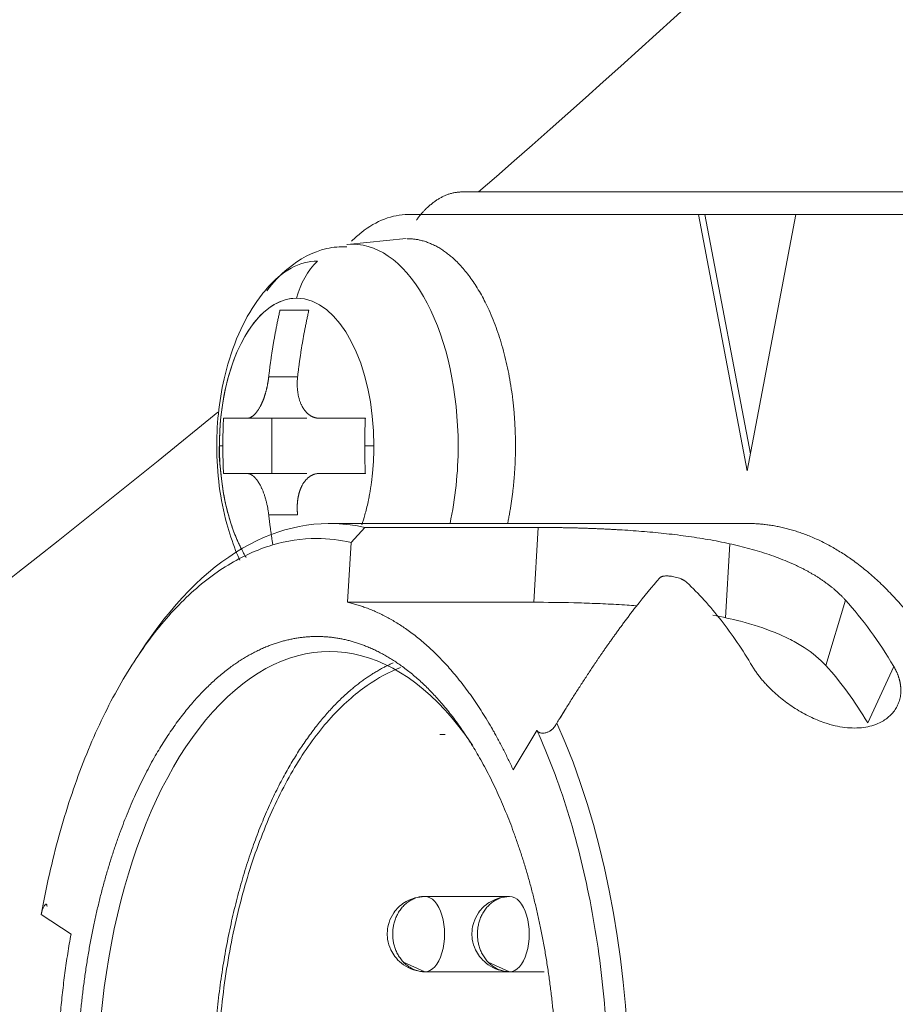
# Model space of a CAD drawing. Header units: millimetres. Extents: x 51337 to 61814, y -21781 to -12277.
# Tile 189 of 256: x 59352 to 59363, y -20842 to -20829. Entities that reach past the tile are written whole.
import ezdxf

# ---------------------------------------------------------------- set-up
doc = ezdxf.new("R2010")
doc.units = ezdxf.units.MM
doc.header["$LTSCALE"] = 0.3175
doc.layers.add('1轮廓实线层', color=7, linetype='Continuous', lineweight=18)

msp = doc.modelspace()

# ---------------------------------------------------------------- linework, layer by layer
at = {"layer": '1轮廓实线层'}
for p, q in [((59367.90562, -20831.67664), (59357.44617, -20831.67664)), ((59356.72934, -20831.97664), (59360.57972, -20831.97664)), ((59360.66496, -20831.97664), (59360.57972, -20831.97664)), ((59361.2269, -20835.37664), (59360.57972, -20831.97664)), ((59360.66496, -20831.97664), (59361.87407, -20831.97664)), ((59360.66496, -20831.97664), (59361.26951, -20835.15272)), ((59361.87408, -20831.97664), (59361.2269, -20835.37664)), ((59361.87408, -20831.97664), (59365.72446, -20831.97664)), ((59355.9915, -20832.37077), (59355.91364, -20832.37491)), ((59356.69922, -20832.29416), (59355.91638, -20832.37462)), ((59355.26036, -20834.12998), (59354.87684, -20834.12998)), ((59354.5892, -20834.67998), (59355.38191, -20834.67998)), ((59354.91995, -20834.67998), (59354.91995, -20835.41331)), ((59355.38191, -20835.41331), (59354.5892, -20835.41331)), ((59354.59087, -20835.41331), (59355.38191, -20835.41331)), ((59354.87684, -20835.96331), (59355.26036, -20835.96331)), ((59361.2269, -20836.07664), (59355.68663, -20836.07664)), ((59355.97106, -20836.32794), (59356.15382, -20836.12933)), ((59356.15382, -20836.12933), (59358.45517, -20836.12933)), ((59358.45517, -20836.12933), (59358.39369, -20837.1224)), ((59355.92188, -20837.1224), (59355.97106, -20836.32794)), ((59360.99876, -20836.34669), (59360.93804, -20837.32753)), ((59358.39369, -20837.1224), (59355.92188, -20837.1224)), ((59362.27083, -20837.96087), (59362.53232, -20837.09485)), ((59353.24796, -20837.67535), (59353.13085, -20837.84935)), ((59363.17259, -20837.97432), (59362.82685, -20838.72462)), ((59357.22086, -20838.87664), (59357.14688, -20838.87664)), ((59358.12157, -20839.34764), (59358.43738, -20838.82291)), ((59356.94882, -20841.02664), (59356.91391, -20841.03112)), ((59358.07325, -20841.02664), (59356.94882, -20841.02664)), ((59358.07321, -20841.02664), (59358.0383, -20841.03112)), ((59351.85726, -20841.26606), (59352.25281, -20841.52666)), ((59356.94882, -20842.02665), (59356.66582, -20841.90053)), ((59358.07321, -20842.02665), (59357.79021, -20841.90053)), ((59356.91373, -20842.02212), (59356.94882, -20842.02664)), ((59356.94882, -20842.02664), (59358.07325, -20842.02664)), ((59358.03812, -20842.02212), (59358.07321, -20842.02664)), ((59358.07321, -20842.02664), (59358.53467, -20842.02664))]:
    msp.add_line(p, q, dxfattribs=at)
for radius, start, end in [(131, 296.7158597, 318.4954398), (155.98888, 311.0146753, 325.8281561), (132.50111, 297.0706509, 318.1975209), (155.98888, 293.3624735, 309.3513141)]:
    msp.add_arc((59255.29339, -20713.97664), radius, start, end, dxfattribs=at)
for centre, major_axis, ratio, start_param, end_param in [((59355.9915, -20835.04664), (0, 2.67588), 0.52297214, 4.71238815, 6.28318531), ((59355.5251, -20835.04664), (0, -2.45273), 0.52297214, 3.14159265, 3.69814312), ((59356.06579, -20833.36696), (0, -1), 0.85234978, 3.82875472, 4.42865032), ((59355.24752, -20835.04664), (0, 1.95963), 0.52297214, 0, 2.34412094), ((59355.24752, -20835.04664), (0, -1.95963), 0.52297214, 3.14159265, 4.71238898), ((59355.24752, -20835.04664), (0, -1.95963), 0.52297214, 1.57079633, 3.14159265), ((59355.9915, -20835.04664), (0, 2.67588), 0.52297214, 4.31723711, 4.71239189), ((59355.68663, -20843.67664), (0, 7.6), 0.52297214, 6.16536795, 6.94373133), ((59355.68663, -20843.67664), (0, -5.9), 0.52297214, 2.48097534, 4.71238962), ((59355.68663, -20843.67664), (0, 7.6), 0.52297214, 4.07097285, 5.42200603), ((59356.94882, -20841.52664), (0, 0.5), 0.52297214, 3.14159265, 6.28318531), ((59358.07321, -20841.52664), (0, 0.5), 0.52297214, 3.14159265, 6.28318531)]:
    msp.add_ellipse(centre, major_axis=major_axis, ratio=ratio, start_param=start_param, end_param=end_param, dxfattribs=at)
for points, degree, knots in [([(59357.44617, -20831.67664), (59357.23827, -20831.67664), (59356.9335, -20831.91785), (59356.83639, -20832.05128)], 2, [0, 0, 0, 0.63069345, 1, 1, 1]), ([(59355.97767, -20832.33), (59356.02048, -20832.28716), (59356.06429, -20832.24797), (59356.20696, -20832.13497), (59356.30899, -20832.07579), (59356.51713, -20831.99662), (59356.62323, -20831.97664), (59356.72934, -20831.97664)], 3, [0, 0, 0, 0, 0.18545915, 0.18545915, 0.59272958, 0.59272958, 1, 1, 1, 1]), ([(59355.91549, -20832.40523), (59355.82287, -20832.40235), (59355.54131, -20832.42278), (59355.15698, -20832.64209), (59354.93344, -20832.87593), (59354.85116, -20832.99092)], 3, [0, 0, 0, 0, 0.21239068, 0.67256363, 1, 1, 1, 1]), ([(59354.87929, -20832.92746), (59354.82525, -20832.98826), (59354.67123, -20833.18127), (59354.45993, -20833.56264), (59354.24781, -20834.20308), (59354.18787, -20834.7143), (59354.18736, -20835.04664)], 3, [0, 0, 0, 0, 0.11511343, 0.34918571, 0.60114355, 1, 1, 1, 1]), ([(59354.87684, -20834.12998), (59354.8764, -20834.13376), (59354.87553, -20834.14131), (59354.87411, -20834.15261), (59354.87261, -20834.16388), (59354.87102, -20834.17511), (59354.86934, -20834.18629), (59354.86758, -20834.19742), (59354.86573, -20834.2085), (59354.8638, -20834.21951), (59354.86178, -20834.23046), (59354.85969, -20834.24134), (59354.85752, -20834.25215), (59354.85527, -20834.26288), (59354.85294, -20834.27353), (59354.85054, -20834.2841), (59354.84806, -20834.29457), (59354.84552, -20834.30496), (59354.8429, -20834.31525), (59354.84021, -20834.32544), (59354.83746, -20834.33553), (59354.83464, -20834.34551), (59354.83175, -20834.35538), (59354.82881, -20834.36514), (59354.8258, -20834.37479), (59354.82273, -20834.38432), (59354.81961, -20834.39373), (59354.81643, -20834.40301), (59354.8132, -20834.41217), (59354.80991, -20834.4212), (59354.80658, -20834.43009), (59354.80319, -20834.43886), (59354.79976, -20834.44748), (59354.79629, -20834.45597), (59354.79277, -20834.46432), (59354.78921, -20834.47253), (59354.78561, -20834.48059), (59354.78197, -20834.4885), (59354.7783, -20834.49627), (59354.7746, -20834.50389), (59354.77086, -20834.51135), (59354.7657, -20834.52138), (59354.75902, -20834.53378), (59354.75073, -20834.54823), (59354.74224, -20834.56211), (59354.73356, -20834.57538), (59354.72469, -20834.58801), (59354.71566, -20834.59996), (59354.70646, -20834.6112), (59354.69711, -20834.62171), (59354.68764, -20834.63144), (59354.67804, -20834.64037), (59354.66834, -20834.64847), (59354.65855, -20834.65571), (59354.64869, -20834.66206), (59354.63878, -20834.6675), (59354.62884, -20834.672), (59354.61888, -20834.67554), (59354.60894, -20834.67807), (59354.59902, -20834.67968), (59354.59248, -20834.67988), (59354.5892, -20834.67998)], 3, [0, 0, 0, 0, 0.01319845, 0.02635903, 0.03948186, 0.05256706, 0.06561474, 0.07862502, 0.09159802, 0.10453386, 0.11743266, 0.13029453, 0.14311961, 0.15590802, 0.16865988, 0.18137531, 0.19405445, 0.20669742, 0.21930435, 0.23187537, 0.24441061, 0.25691021, 0.2693743, 0.28180301, 0.29419648, 0.30655485, 0.31887825, 0.33116683, 0.34342072, 0.35564007, 0.36782502, 0.37997571, 0.39209229, 0.4041749, 0.4162237, 0.42823883, 0.44022045, 0.4521687, 0.46408374, 0.47596572, 0.4878148, 0.49963113, 0.5245777, 0.54967089, 0.57491215, 0.6003029, 0.62584455, 0.65153847, 0.67738602, 0.70338852, 0.72954728, 0.75586359, 0.78233869, 0.80897382, 0.8357702, 0.86272903, 0.88985146, 0.91713866, 0.94459174, 0.97221183, 1, 1, 1, 1]), ([(59355.54798, -20834.67998), (59355.54558, -20834.67995), (59355.54079, -20834.67991), (59355.53365, -20834.67955), (59355.52655, -20834.67897), (59355.51951, -20834.67816), (59355.51253, -20834.67712), (59355.5056, -20834.67586), (59355.49874, -20834.67438), (59355.49194, -20834.67268), (59355.4852, -20834.67076), (59355.47854, -20834.66862), (59355.47194, -20834.66627), (59355.46541, -20834.66371), (59355.45896, -20834.66095), (59355.45259, -20834.65798), (59355.44629, -20834.65481), (59355.44008, -20834.65144), (59355.43394, -20834.64787), (59355.42789, -20834.64411), (59355.42193, -20834.64016), (59355.41605, -20834.63602), (59355.41026, -20834.6317), (59355.40457, -20834.6272), (59355.39896, -20834.62252), (59355.39345, -20834.61767), (59355.38803, -20834.61265), (59355.38271, -20834.60746), (59355.37749, -20834.6021), (59355.37237, -20834.59659), (59355.36735, -20834.59092), (59355.36243, -20834.58509), (59355.35761, -20834.57911), (59355.3529, -20834.57299), (59355.34829, -20834.56672), (59355.34379, -20834.56032), (59355.3394, -20834.55378), (59355.33511, -20834.5471), (59355.33094, -20834.5403), (59355.32687, -20834.53337), (59355.32292, -20834.52632), (59355.31765, -20834.51649), (59355.31123, -20834.50361), (59355.30388, -20834.48736), (59355.29697, -20834.47045), (59355.29053, -20834.45289), (59355.28456, -20834.43472), (59355.27909, -20834.41595), (59355.27414, -20834.3966), (59355.26971, -20834.37669), (59355.26582, -20834.35626), (59355.2625, -20834.33533), (59355.25976, -20834.31393), (59355.25761, -20834.29209), (59355.25606, -20834.26984), (59355.25513, -20834.24722), (59355.25484, -20834.22427), (59355.25519, -20834.20103), (59355.25621, -20834.17752), (59355.25786, -20834.15381), (59355.25952, -20834.13794), (59355.26035, -20834.12998)], 3, [0, 0, 0, 0, 0.01319845, 0.02635903, 0.03948186, 0.05256706, 0.06561474, 0.07862502, 0.09159802, 0.10453386, 0.11743266, 0.13029453, 0.14311961, 0.15590802, 0.16865988, 0.18137531, 0.19405445, 0.20669742, 0.21930435, 0.23187537, 0.24441061, 0.25691021, 0.2693743, 0.28180301, 0.29419648, 0.30655485, 0.31887825, 0.33116683, 0.34342072, 0.35564007, 0.36782502, 0.37997571, 0.39209229, 0.4041749, 0.4162237, 0.42823883, 0.44022045, 0.4521687, 0.46408374, 0.47596572, 0.4878148, 0.49963113, 0.5245777, 0.54967089, 0.57491215, 0.6003029, 0.62584455, 0.65153847, 0.67738602, 0.70338852, 0.72954728, 0.75586359, 0.78233869, 0.80897382, 0.8357702, 0.86272903, 0.88985146, 0.91713866, 0.94459174, 0.97221183, 1, 1, 1, 1]), ([(59354.18736, -20835.04664), (59354.18817, -20835.41322), (59354.24927, -20835.88594), (59354.4078, -20836.36633), (59354.47402, -20836.52215), (59354.49351, -20836.56501)], 3, [0, 0, 0, 0, 0.65763004, 0.90421149, 1, 1, 1, 1]), ([(59354.22269, -20835.04664), (59354.22221, -20835.05119), (59354.22122, -20835.06061), (59354.22003, -20835.07567), (59354.21906, -20835.09203), (59354.21839, -20835.10967), (59354.21808, -20835.12849), (59354.21816, -20835.14832), (59354.21875, -20835.17295), (59354.22024, -20835.20199), (59354.22289, -20835.23455), (59354.22617, -20835.26608), (59354.2309, -20835.30591), (59354.23695, -20835.35741), (59354.24226, -20835.40413), (59354.24576, -20835.43663), (59354.24745, -20835.45243), (59354.24927, -20835.46941), (59354.25126, -20835.48755), (59354.25343, -20835.50687), (59354.2558, -20835.52736), (59354.25965, -20835.55973), (59354.26547, -20835.6033), (59354.27393, -20835.65711), (59354.28337, -20835.71011), (59354.29366, -20835.76222), (59354.31023, -20835.83924), (59354.33771, -20835.95274), (59354.36995, -20836.06126), (59354.39781, -20836.14286), (59354.41503, -20836.19021), (59354.43402, -20836.23915), (59354.45491, -20836.28951), (59354.47784, -20836.3411), (59354.49788, -20836.38309), (59354.51612, -20836.4195), (59354.53398, -20836.45376), (59354.55459, -20836.49099), (59354.56947, -20836.51631), (59354.57595, -20836.52706)], 3, [0, 0, 0, 0, 0.00871688, 0.01807708, 0.0280805, 0.03871394, 0.04995004, 0.06174686, 0.07404817, 0.09382442, 0.11376585, 0.13340191, 0.15228876, 0.18844413, 0.22917266, 0.23805578, 0.24762559, 0.25789281, 0.26886624, 0.2805532, 0.29295986, 0.30609147, 0.33936607, 0.37265176, 0.40588321, 0.43899239, 0.47191107, 0.55432639, 0.66132268, 0.69362621, 0.72785337, 0.76403573, 0.80220634, 0.84239973, 0.88465172, 0.90350924, 0.93215316, 0.97075765, 1, 1, 1, 1]), ([(59356.11268, -20836.09639), (59356.12707, -20836.05295), (59356.15729, -20835.95333), (59356.18449, -20835.84231), (59356.19981, -20835.76973), (59356.20399, -20835.74925), (59356.20805, -20835.72869), (59356.21199, -20835.70804), (59356.2158, -20835.68731), (59356.2195, -20835.6665), (59356.22307, -20835.64562), (59356.22652, -20835.62467), (59356.22984, -20835.60365), (59356.23305, -20835.58258), (59356.23613, -20835.56144), (59356.23908, -20835.54025), (59356.24191, -20835.51901), (59356.24461, -20835.49773), (59356.24719, -20835.4764), (59356.24965, -20835.45503), (59356.25198, -20835.43363), (59356.25418, -20835.4122), (59356.25626, -20835.39074), (59356.25821, -20835.36925), (59356.26004, -20835.34775), (59356.26174, -20835.32623), (59356.26331, -20835.3047), (59356.26476, -20835.28315), (59356.26608, -20835.26161), (59356.26728, -20835.24006), (59356.26835, -20835.21851), (59356.26929, -20835.19697), (59356.27011, -20835.17544), (59356.2708, -20835.15392), (59356.27136, -20835.13242), (59356.2718, -20835.11094), (59356.27212, -20835.08948), (59356.27231, -20835.06805), (59356.27234, -20835.05378), (59356.27235, -20835.04664)], 3, [0, 0, 0, 0, 0.13925855, 0.31155794, 0.33140234, 0.35124741, 0.37109213, 0.39093549, 0.41077646, 0.43061403, 0.45044718, 0.47027489, 0.49009615, 0.50990995, 0.52971528, 0.54951113, 0.56929651, 0.58907042, 0.60883188, 0.62857991, 0.64831352, 0.66803175, 0.68773366, 0.70741827, 0.72708466, 0.7467319, 0.76635906, 0.78596523, 0.80554951, 0.82511102, 0.84464889, 0.86416225, 0.88365025, 0.90311206, 0.92254685, 0.94195383, 0.96133219, 0.98068117, 1, 1, 1, 1]), ([(59354.5892, -20835.41331), (59354.59076, -20835.41333), (59354.59386, -20835.41338), (59354.59855, -20835.41374), (59354.60324, -20835.41432), (59354.60795, -20835.41513), (59354.61266, -20835.41616), (59354.61738, -20835.41743), (59354.6221, -20835.41891), (59354.62682, -20835.42062), (59354.63154, -20835.42254), (59354.63626, -20835.42468), (59354.64097, -20835.42703), (59354.64567, -20835.42959), (59354.65036, -20835.43236), (59354.65504, -20835.43533), (59354.65971, -20835.4385), (59354.66436, -20835.44188), (59354.66899, -20835.44545), (59354.6736, -20835.44921), (59354.67819, -20835.45316), (59354.68275, -20835.45731), (59354.68729, -20835.46163), (59354.69181, -20835.46613), (59354.69629, -20835.47082), (59354.70075, -20835.47567), (59354.70518, -20835.4807), (59354.70957, -20835.4859), (59354.71393, -20835.49126), (59354.71825, -20835.49678), (59354.72253, -20835.50246), (59354.72678, -20835.50829), (59354.73099, -20835.51427), (59354.73516, -20835.5204), (59354.73928, -20835.52667), (59354.74337, -20835.53308), (59354.74741, -20835.53963), (59354.7514, -20835.54631), (59354.75535, -20835.55312), (59354.75926, -20835.56006), (59354.76311, -20835.56711), (59354.76833, -20835.57695), (59354.77487, -20835.58982), (59354.78263, -20835.60607), (59354.79024, -20835.62298), (59354.79767, -20835.64052), (59354.8049, -20835.65869), (59354.81193, -20835.67745), (59354.81873, -20835.6968), (59354.82528, -20835.71669), (59354.83157, -20835.73712), (59354.83759, -20835.75804), (59354.84331, -20835.77943), (59354.84873, -20835.80127), (59354.85382, -20835.8235), (59354.85858, -20835.84611), (59354.86299, -20835.86905), (59354.86705, -20835.89229), (59354.87072, -20835.91578), (59354.87403, -20835.93949), (59354.8759, -20835.95535), (59354.87684, -20835.96331)], 3, [0, 0, 0, 0, 0.01320529, 0.02637269, 0.0395023, 0.05259424, 0.06564862, 0.07866558, 0.09164521, 0.10458765, 0.11749301, 0.13036142, 0.143193, 0.15598787, 0.16874616, 0.18146799, 0.19415349, 0.20680279, 0.21941602, 0.2319933, 0.24453478, 0.25704058, 0.26951084, 0.28194568, 0.29434526, 0.3067097, 0.31903914, 0.33133373, 0.3435936, 0.35581889, 0.36800976, 0.38016634, 0.39228877, 0.40437722, 0.41643181, 0.42845272, 0.44044007, 0.45239403, 0.46431475, 0.47620239, 0.48805709, 0.49987902, 0.52481051, 0.54988886, 0.5751155, 0.60049188, 0.62601938, 0.65169939, 0.67753325, 0.70352229, 0.72966781, 0.75597109, 0.78243339, 0.80905595, 0.83583997, 0.86278664, 0.88989714, 0.9171726, 0.94461417, 0.97222294, 1, 1, 1, 1]), ([(59355.26035, -20835.96331), (59355.25994, -20835.95953), (59355.25912, -20835.95197), (59355.25807, -20835.94066), (59355.25717, -20835.92938), (59355.25643, -20835.91815), (59355.25584, -20835.90696), (59355.25539, -20835.89583), (59355.25509, -20835.88475), (59355.25494, -20835.87373), (59355.25494, -20835.86277), (59355.25508, -20835.85189), (59355.25537, -20835.84108), (59355.25579, -20835.83034), (59355.25636, -20835.81968), (59355.25707, -20835.80911), (59355.25791, -20835.79863), (59355.25889, -20835.78824), (59355.26, -20835.77795), (59355.26125, -20835.76775), (59355.26263, -20835.75766), (59355.26414, -20835.74767), (59355.26577, -20835.7378), (59355.26754, -20835.72803), (59355.26943, -20835.71838), (59355.27144, -20835.70885), (59355.27357, -20835.69944), (59355.27582, -20835.69015), (59355.27819, -20835.68099), (59355.28068, -20835.67196), (59355.28328, -20835.66306), (59355.28599, -20835.65429), (59355.28882, -20835.64566), (59355.29175, -20835.63717), (59355.29479, -20835.62882), (59355.29793, -20835.62061), (59355.30118, -20835.61255), (59355.30453, -20835.60463), (59355.30798, -20835.59687), (59355.31152, -20835.58925), (59355.31517, -20835.58178), (59355.32029, -20835.57176), (59355.32708, -20835.55937), (59355.33579, -20835.54493), (59355.34498, -20835.53107), (59355.35466, -20835.51781), (59355.36479, -20835.50519), (59355.37539, -20835.49325), (59355.38643, -20835.48202), (59355.3979, -20835.47153), (59355.40979, -20835.4618), (59355.42208, -20835.45288), (59355.43476, -20835.44479), (59355.44781, -20835.43755), (59355.46121, -20835.43121), (59355.47496, -20835.42577), (59355.48901, -20835.42128), (59355.50337, -20835.41774), (59355.518, -20835.41521), (59355.53288, -20835.41361), (59355.54294, -20835.41341), (59355.54798, -20835.41331)], 3, [0, 0, 0, 0, 0.01320494, 0.02637199, 0.03950128, 0.05259292, 0.06564702, 0.07866371, 0.09164309, 0.1045853, 0.11749046, 0.13035867, 0.14319008, 0.15598479, 0.16874294, 0.18146465, 0.19415005, 0.20679927, 0.21941244, 0.23198968, 0.24453113, 0.25703692, 0.26950718, 0.28194206, 0.29434168, 0.30670618, 0.31903571, 0.33133039, 0.34359038, 0.35581581, 0.36800683, 0.38016359, 0.39228621, 0.40437487, 0.41642969, 0.42845084, 0.44043846, 0.4523927, 0.46431372, 0.47620168, 0.48805672, 0.499879, 0.52480977, 0.54988747, 0.57511355, 0.60048944, 0.62601654, 0.65169622, 0.67752984, 0.70351872, 0.72966416, 0.75596744, 0.78242982, 0.80905254, 0.8358368, 0.8627838, 0.8898947, 0.91717066, 0.94461279, 0.97222221, 1, 1, 1, 1]), ([(59358.45517, -20836.12933), (59358.46254, -20836.12933), (59358.47728, -20836.12934), (59358.49953, -20836.12938), (59358.52186, -20836.12946), (59358.54428, -20836.12955), (59358.5668, -20836.12968), (59358.58941, -20836.12984), (59358.61211, -20836.13002), (59358.63491, -20836.13023), (59358.65779, -20836.13047), (59358.68077, -20836.13074), (59358.70384, -20836.13104), (59358.727, -20836.13136), (59358.75025, -20836.13172), (59358.7736, -20836.13211), (59358.79703, -20836.13252), (59358.82056, -20836.13297), (59358.84418, -20836.13344), (59358.8679, -20836.13395), (59358.8917, -20836.13449), (59358.9156, -20836.13506), (59358.93958, -20836.13566), (59358.96366, -20836.13629), (59358.98783, -20836.13696), (59359.0121, -20836.13766), (59359.03645, -20836.13839), (59359.0609, -20836.13916), (59359.08543, -20836.13997), (59359.11006, -20836.14081), (59359.13478, -20836.14168), (59359.15959, -20836.1426), (59359.1845, -20836.14355), (59359.20949, -20836.14454), (59359.23458, -20836.14557), (59359.25975, -20836.14663), (59359.28502, -20836.14774), (59359.31038, -20836.14889), (59359.33583, -20836.15008), (59359.36137, -20836.15131), (59359.387, -20836.15259), (59359.41272, -20836.15391), (59359.43854, -20836.15528), (59359.46444, -20836.15669), (59359.49043, -20836.15815), (59359.51652, -20836.15966), (59359.5427, -20836.16121), (59359.65772, -20836.16824), (59359.8627, -20836.18289), (59360.15792, -20836.21096), (59360.45264, -20836.2475), (59360.74343, -20836.29377), (59361.02614, -20836.35047), (59361.29616, -20836.41834), (59361.55187, -20836.4984), (59361.72639, -20836.56619), (59361.83104, -20836.61232), (59361.87268, -20836.6314), (59361.91349, -20836.65086), (59361.9535, -20836.6707), (59361.99269, -20836.69092), (59362.03107, -20836.71152), (59362.06862, -20836.73251), (59362.10536, -20836.75389), (59362.14127, -20836.77566), (59362.17636, -20836.79782), (59362.21063, -20836.82037), (59362.24407, -20836.84331), (59362.27668, -20836.86665), (59362.30845, -20836.89039), (59362.33939, -20836.91453), (59362.3695, -20836.93907), (59362.39877, -20836.96401), (59362.4272, -20836.98936), (59362.4548, -20837.01511), (59362.48153, -20837.04128), (59362.50748, -20837.06782), (59362.52403, -20837.08583), (59362.53232, -20837.09485)], 3, [0, 0, 0, 0, 0.00544046, 0.01087392, 0.01630083, 0.02172164, 0.02713682, 0.03254682, 0.03795209, 0.0433531, 0.04875031, 0.05414418, 0.05953517, 0.06492376, 0.07031039, 0.07569554, 0.08107967, 0.08646324, 0.09184673, 0.0972306, 0.10261531, 0.10800132, 0.11338912, 0.11877915, 0.12417188, 0.12956777, 0.13496729, 0.14037091, 0.14577907, 0.15119223, 0.15661087, 0.16203543, 0.16746636, 0.17290413, 0.17834918, 0.18380196, 0.18926292, 0.19473251, 0.20021117, 0.20569934, 0.21119747, 0.21670598, 0.22222532, 0.22775591, 0.23329819, 0.23885258, 0.24441951, 0.24999939, 0.31216223, 0.37415723, 0.43657624, 0.49999922, 0.56298519, 0.62527698, 0.68742699, 0.74999131, 0.76157057, 0.77310566, 0.78460001, 0.79605708, 0.80748036, 0.8188734, 0.83023975, 0.841583, 0.85290674, 0.8642146, 0.87551022, 0.88679726, 0.89807937, 0.90936022, 0.92064347, 0.93193278, 0.94323182, 0.95454423, 0.96587364, 0.97722368, 0.98859794, 1, 1, 1, 1]), ([(59351.85726, -20841.26606), (59351.92234, -20840.90487), (59352.00207, -20840.55335), (59352.18895, -20839.87802), (59352.29609, -20839.55422), (59352.53521, -20838.9421), (59352.66719, -20838.65378), (59352.95283, -20838.11951), (59353.10649, -20837.87357), (59353.43181, -20837.42995), (59353.60347, -20837.23228), (59353.96069, -20836.88992), (59354.14624, -20836.74525), (59354.5268, -20836.51236), (59354.7218, -20836.42414), (59355.11659, -20836.30628), (59355.31637, -20836.27664), (59355.51616, -20836.27664)], 3, [0, 0, 0, 0, 0.125, 0.125, 0.25, 0.25, 0.375, 0.375, 0.5, 0.5, 0.625, 0.625, 0.75, 0.75, 0.875, 0.875, 1, 1, 1, 1]), ([(59360.42639, -20836.85911), (59360.42515, -20836.85798), (59360.42269, -20836.85573), (59360.41875, -20836.85239), (59360.41465, -20836.8491), (59360.41036, -20836.84585), (59360.40591, -20836.84266), (59360.40127, -20836.83951), (59360.39647, -20836.83641), (59360.39148, -20836.83336), (59360.38632, -20836.83035), (59360.38099, -20836.8274), (59360.37548, -20836.82449), (59360.3698, -20836.82162), (59360.36394, -20836.81881), (59360.3579, -20836.81604), (59360.3517, -20836.81331), (59360.33608, -20836.80677), (59360.31003, -20836.79721), (59360.27213, -20836.78657), (59360.24021, -20836.78009), (59360.21507, -20836.77637), (59360.19663, -20836.77442), (59360.17585, -20836.77308), (59360.15328, -20836.77286), (59360.13389, -20836.77416), (59360.11952, -20836.77605), (59360.10939, -20836.7779), (59360.1002, -20836.78016), (59360.09195, -20836.78282), (59360.08463, -20836.7859), (59360.07828, -20836.78938), (59360.07279, -20836.79326), (59360.06996, -20836.79616), (59360.06854, -20836.79762)], 3, [0, 0, 0, 0, 0.01629499, 0.03240808, 0.04835839, 0.06416567, 0.07985018, 0.09543267, 0.11093429, 0.12637653, 0.14178114, 0.15717001, 0.17256511, 0.18798837, 0.20346162, 0.21900645, 0.23464419, 0.25039577, 0.33464058, 0.41687183, 0.50034775, 0.54153816, 0.58288677, 0.62482494, 0.68667352, 0.748984, 0.78140584, 0.81318674, 0.84449107, 0.87549084, 0.9063631, 0.93728712, 0.96844127, 1, 1, 1, 1]), ([(59361.29742, -20837.97432), (59361.16595, -20837.75282), (59361.02681, -20837.54797), (59360.73562, -20837.17515), (59360.58357, -20837.00718), (59360.42639, -20836.85911)], 3, [0, 0, 0, 0, 0.5, 0.5, 1, 1, 1, 1]), ([(59358.39369, -20837.1224), (59358.56321, -20837.12241), (59358.78704, -20837.12508), (59359.06384, -20837.13292), (59359.25054, -20837.13949), (59359.44322, -20837.14844), (59359.6246, -20837.15931), (59359.71137, -20837.16527), (59359.75068, -20837.16815)], 3, [0, 0, 0, 0, 0.40716469, 0.50895587, 0.61074704, 0.81432939, 0.91612056, 1, 1, 1, 1]), ([(59359.75171, -20837.18061), (59359.7457, -20837.18833), (59359.73374, -20837.20367), (59359.71584, -20837.22683), (59359.69811, -20837.2499), (59359.68053, -20837.27289), (59359.66313, -20837.29579), (59359.64589, -20837.31859), (59359.62883, -20837.34129), (59359.61193, -20837.36386), (59359.59521, -20837.38632), (59359.57867, -20837.40865), (59359.56231, -20837.43084), (59359.54612, -20837.45288), (59359.53012, -20837.47477), (59359.5143, -20837.4965), (59359.49867, -20837.51806), (59359.48323, -20837.53945), (59359.46798, -20837.56066), (59359.45292, -20837.58168), (59359.43806, -20837.6025), (59359.42339, -20837.62313), (59359.40892, -20837.64355), (59359.39465, -20837.66375), (59359.38059, -20837.68374), (59359.36673, -20837.7035), (59359.35308, -20837.72304), (59359.33963, -20837.74233), (59359.3264, -20837.76139), (59359.31338, -20837.7802), (59359.30057, -20837.79875), (59359.28798, -20837.81705), (59359.27561, -20837.83509), (59359.26345, -20837.85286), (59359.25152, -20837.87035), (59359.23982, -20837.88757), (59359.21759, -20837.92037), (59359.18491, -20837.96891), (59359.14173, -20838.03362), (59359.09903, -20838.09818), (59359.05684, -20838.16254), (59359.01515, -20838.22664), (59358.974, -20838.29043), (59358.93339, -20838.35387), (59358.89334, -20838.4169), (59358.85387, -20838.47947), (59358.81499, -20838.54155), (59358.77672, -20838.60309), (59358.73909, -20838.66401), (59358.71414, -20838.70476), (59358.7018, -20838.72491)], 3, [0, 0, 0, 0, 0.01874705, 0.0372633, 0.05554877, 0.07360343, 0.09142731, 0.10902039, 0.12638269, 0.14351419, 0.1604149, 0.17708482, 0.19352395, 0.2097323, 0.22570985, 0.24145662, 0.2569726, 0.27225779, 0.2873122, 0.30213582, 0.31672866, 0.33109071, 0.34522198, 0.35912248, 0.37279219, 0.38623112, 0.39943927, 0.41241664, 0.42516324, 0.43767906, 0.44996411, 0.46201839, 0.47384189, 0.48543463, 0.4967966, 0.5079278, 0.51882824, 0.56010001, 0.60066174, 0.6405135, 0.67965536, 0.71808739, 0.75580967, 0.79282227, 0.82912529, 0.86471882, 0.89960294, 0.93377778, 0.96724342, 1, 1, 1, 1]), ([(59360.77236, -20837.29396), (59360.89816, -20837.31763), (59361.19124, -20837.38224), (59361.53406, -20837.49279), (59361.80622, -20837.61644), (59362.04725, -20837.75424), (59362.19315, -20837.87514), (59362.27083, -20837.96087)], 3, [0, 0, 0, 0, 0.19189344, 0.46126229, 0.59594672, 0.73063115, 1, 1, 1, 1]), ([(59356.52927, -20837.92685), (59356.27812, -20838.03721), (59355.75938, -20838.44807), (59355.25359, -20839.09449), (59354.82422, -20839.91551), (59354.4863, -20840.88283), (59354.25393, -20841.95554), (59354.13535, -20843.09623), (59354.13532, -20843.67664)], 2, [0, 0, 0, 0.12399243, 0.26999369, 0.41599495, 0.56199621, 0.70799748, 0.85399874, 1, 1, 1]), ([(59356.62767, -20837.98864), (59356.47672, -20838.0462), (59356.32807, -20838.12576), (59356.0176, -20838.34183), (59355.85706, -20838.48498), (59355.55141, -20838.82241), (59355.40631, -20839.01669), (59355.13595, -20839.45048), (59355.01069, -20839.68999), (59354.78383, -20840.20696), (59354.68223, -20840.48442), (59354.50576, -20841.06887), (59354.4309, -20841.37584), (59354.31019, -20842.01001), (59354.26434, -20842.33718), (59354.20306, -20843.00179), (59354.18762, -20843.33921), (59354.18762, -20844.01407), (59354.20306, -20844.3515), (59354.26434, -20845.01611), (59354.31019, -20845.34328), (59354.4309, -20845.97744), (59354.50576, -20846.28442), (59354.68223, -20846.86887), (59354.78383, -20847.14632), (59355.01069, -20847.6633), (59355.13595, -20847.9028), (59355.40631, -20848.3366), (59355.55141, -20848.53087), (59355.85706, -20848.8683), (59356.0176, -20849.01145), (59356.18343, -20849.12686)], 3, [0, 0, 0, 0, 0.05864907, 0.05864907, 0.12588842, 0.12588842, 0.19312778, 0.19312778, 0.26036713, 0.26036713, 0.32760648, 0.32760648, 0.39484583, 0.39484583, 0.46208518, 0.46208518, 0.52932454, 0.52932454, 0.59656389, 0.59656389, 0.66380324, 0.66380324, 0.73104259, 0.73104259, 0.79828194, 0.79828194, 0.8655213, 0.8655213, 0.93276065, 0.93276065, 1, 1, 1, 1]), ([(59363.17259, -20837.97432), (59363.17478, -20837.97807), (59363.17918, -20837.98558), (59363.18548, -20837.99686), (59363.19156, -20838.00814), (59363.1974, -20838.01942), (59363.20301, -20838.0307), (59363.20838, -20838.04198), (59363.21351, -20838.05325), (59363.2184, -20838.06453), (59363.22306, -20838.07581), (59363.22749, -20838.08708), (59363.23167, -20838.09835), (59363.23562, -20838.10962), (59363.23934, -20838.12089), (59363.24282, -20838.13216), (59363.24606, -20838.14342), (59363.24907, -20838.15468), (59363.25184, -20838.16593), (59363.25437, -20838.17719), (59363.25667, -20838.18843), (59363.25874, -20838.19968), (59363.26056, -20838.21092), (59363.26216, -20838.22215), (59363.26352, -20838.23338), (59363.26464, -20838.24461), (59363.26552, -20838.25583), (59363.26736, -20838.28741), (59363.26629, -20838.33849), (59363.25466, -20838.40694), (59363.23299, -20838.47202), (59363.20144, -20838.53345), (59363.16067, -20838.59033), (59363.1108, -20838.64139), (59363.05243, -20838.68575), (59362.97819, -20838.72745), (59362.88619, -20838.76283), (59362.77419, -20838.78639), (59362.65312, -20838.79396), (59362.52536, -20838.78618), (59362.39262, -20838.76266), (59362.26933, -20838.72743), (59362.15766, -20838.68586), (59362.05869, -20838.64153), (59361.96111, -20838.59042), (59361.86619, -20838.53356), (59361.77496, -20838.47218), (59361.68868, -20838.40715), (59361.60726, -20838.33863), (59361.54875, -20838.28379), (59361.50975, -20838.24465), (59361.4881, -20838.22218), (59361.46717, -20838.1997), (59361.44695, -20838.1772), (59361.42746, -20838.15468), (59361.40868, -20838.13215), (59361.39062, -20838.10961), (59361.37327, -20838.08706), (59361.35664, -20838.06451), (59361.34072, -20838.04195), (59361.32553, -20838.01939), (59361.311, -20837.99682), (59361.30195, -20837.98183), (59361.29742, -20837.97432)], 3, [0, 0, 0, 0, 0.00484484, 0.00967878, 0.01450281, 0.01931794, 0.02412516, 0.0289255, 0.03371997, 0.03850957, 0.04329535, 0.04807832, 0.05285951, 0.05763994, 0.06242064, 0.06720265, 0.07198699, 0.07677468, 0.08156674, 0.08636421, 0.09116809, 0.09597939, 0.10079914, 0.10562832, 0.11046793, 0.11531898, 0.12018243, 0.12505927, 0.15651982, 0.18766383, 0.21877301, 0.25012999, 0.28181935, 0.31301187, 0.34401654, 0.37514792, 0.41721154, 0.45855484, 0.50000582, 0.54157237, 0.58291553, 0.62485047, 0.6558962, 0.68687209, 0.71809341, 0.74986812, 0.78114067, 0.81222127, 0.8433936, 0.87493887, 0.88468266, 0.89437607, 0.90402704, 0.91364363, 0.92323396, 0.93280624, 0.94236871, 0.95192965, 0.96149733, 0.97108002, 0.98068594, 0.99032323, 1, 1, 1, 1]), ([(59358.67573, -20838.76751), (59358.67366, -20838.77073), (59358.66952, -20838.77716), (59358.66234, -20838.78636), (59358.65447, -20838.79517), (59358.64586, -20838.80358), (59358.63651, -20838.81159), (59358.62643, -20838.8192), (59358.61371, -20838.82768), (59358.59841, -20838.83649), (59358.58056, -20838.84485), (59358.56249, -20838.85141), (59358.54189, -20838.85682), (59358.51927, -20838.86005), (59358.49546, -20838.85933), (59358.47946, -20838.85556), (59358.47009, -20838.85203), (59358.46623, -20838.85036), (59358.46258, -20838.84856), (59358.45914, -20838.84663), (59358.4559, -20838.84456), (59358.45287, -20838.84235), (59358.45004, -20838.84001), (59358.44742, -20838.83753), (59358.44501, -20838.83492), (59358.4428, -20838.83217), (59358.44081, -20838.82928), (59358.439, -20838.82626), (59358.43798, -20838.82415), (59358.43746, -20838.82309)], 3, [0, 0, 0, 0, 0.03960557, 0.0791961, 0.11903947, 0.15939775, 0.20052233, 0.24264996, 0.28599998, 0.35383676, 0.41976393, 0.48471524, 0.54921325, 0.63878092, 0.72313964, 0.80539529, 0.822025, 0.83823695, 0.85406393, 0.86954115, 0.88470629, 0.89959941, 0.91426279, 0.92874077, 0.9430794, 0.9573261, 0.97152923, 0.98573761, 1, 1, 1, 1]), ([(59358.43746, -20838.82309), (59358.58878, -20839.15608), (59358.72448, -20839.51501), (59358.96033, -20840.27332), (59359.06047, -20840.67268), (59359.22202, -20841.49912), (59359.28341, -20841.92617), (59359.3655, -20842.79438), (59359.38618, -20843.2355), (59359.38619, -20843.67664)], 3, [0, 0, 0, 0, 0.25, 0.25, 0.5, 0.5, 0.75, 0.75, 1, 1, 1, 1]), ([(59351.93125, -20841.14001), (59351.93083, -20841.13861), (59351.93, -20841.13583), (59351.92839, -20841.13279), (59351.92652, -20841.1306), (59351.92437, -20841.12933), (59351.92195, -20841.12898), (59351.91925, -20841.12952), (59351.91575, -20841.13123), (59351.91142, -20841.13456), (59351.9062, -20841.14017), (59351.90076, -20841.14757), (59351.89438, -20841.15789), (59351.88715, -20841.1717), (59351.8792, -20841.18998), (59351.87361, -20841.20527), (59351.87023, -20841.21543), (59351.86883, -20841.21981), (59351.86748, -20841.22415), (59351.8662, -20841.22847), (59351.86497, -20841.23276), (59351.8638, -20841.23702), (59351.86268, -20841.24125), (59351.86163, -20841.24546), (59351.86064, -20841.24963), (59351.8597, -20841.25379), (59351.85882, -20841.25791), (59351.858, -20841.26201), (59351.8575, -20841.26471), (59351.85726, -20841.26606)], 3, [0, 0, 0, 0, 0.03961968, 0.07922349, 0.11907994, 0.15945174, 0.2005909, 0.24273472, 0.28610303, 0.35394371, 0.41984989, 0.48481561, 0.54933001, 0.63888976, 0.72325643, 0.80554803, 0.82215413, 0.83834387, 0.85415019, 0.86960848, 0.88475657, 0.89963471, 0.91428534, 0.92875294, 0.94308371, 0.95732518, 0.97152581, 0.98573448, 1, 1, 1, 1]), ([(59356.91411, -20841.03107), (59356.86916, -20841.03389), (59356.78728, -20841.04988), (59356.6516, -20841.11541), (59356.53894, -20841.22468), (59356.47132, -20841.36281), (59356.44719, -20841.48427), (59356.4511, -20841.60979), (59356.48696, -20841.72414), (59356.55252, -20841.83141), (59356.63936, -20841.92119), (59356.76338, -20841.99499), (59356.86013, -20842.01777), (59356.91411, -20842.02222)], 3, [0, 0, 0, 0, 0.08870816, 0.16921861, 0.29974884, 0.39594756, 0.47424176, 0.54665092, 0.64590081, 0.71524118, 0.79865255, 0.89473801, 1, 1, 1, 1]), ([(59358.0385, -20841.03107), (59357.99355, -20841.03389), (59357.91167, -20841.04988), (59357.77599, -20841.11541), (59357.66333, -20841.22468), (59357.59571, -20841.36281), (59357.57158, -20841.48427), (59357.57549, -20841.60979), (59357.61135, -20841.72414), (59357.67691, -20841.83141), (59357.76375, -20841.92119), (59357.88777, -20841.99499), (59357.98452, -20842.01777), (59358.0385, -20842.02222)], 3, [0, 0, 0, 0, 0.08870816, 0.16921861, 0.29974884, 0.39594756, 0.47424176, 0.54665092, 0.64590081, 0.71524118, 0.79865255, 0.89473801, 1, 1, 1, 1])]:
    msp.add_open_spline(points, degree=degree, knots=knots, dxfattribs=at)
for points, degree in [([(59356.71365, -20832.29664), (59356.99957, -20832.29664), (59357.52807, -20832.715), (59357.93271, -20833.48843), (59358.15183, -20834.49935), (59358.15183, -20835.04664)], 2), ([(59355.0263, -20833.24664), (59354.92727, -20833.68265), (59354.87684, -20834.12998)], 2), ([(59355.40982, -20833.24664), (59355.2011, -20833.24664), (59355.0263, -20833.24664)], 2), ([(59355.26035, -20834.12998), (59355.31078, -20833.68265), (59355.40982, -20833.24664)], 2), ([(59354.27671, -20834.67998), (59354.26823, -20834.86317), (59354.26823, -20835.04664)], 2), ([(59354.5892, -20834.67998), (59354.4057, -20834.67998), (59354.27671, -20834.67998)], 2), ([(59356.15941, -20834.67998), (59355.83236, -20834.67998), (59355.54798, -20834.67998)], 2), ([(59356.15093, -20835.04664), (59356.15093, -20834.86317), (59356.15941, -20834.67998)], 2), ([(59354.26823, -20835.04664), (59354.26823, -20835.23009), (59354.27671, -20835.41331)], 2), ([(59356.15941, -20835.41331), (59356.15093, -20835.23011), (59356.15093, -20835.04664)], 2), ([(59358.15183, -20835.04664), (59358.15183, -20835.58219), (59358.04678, -20836.07834)], 2), ([(59354.27671, -20835.41331), (59354.4057, -20835.41331), (59354.5892, -20835.41331)], 2), ([(59355.54798, -20835.41331), (59355.83236, -20835.41331), (59356.15941, -20835.41331)], 2), ([(59354.87684, -20835.96331), (59354.89944, -20836.16379), (59354.93181, -20836.36201)], 2), ([(59361.2269, -20836.07664), (59361.61696, -20836.07664), (59362.38714, -20836.36947), (59363.10816, -20836.94043), (59363.76122, -20837.77469), (59364.3131, -20838.8298), (59364.74948, -20840.07844), (59365.04818, -20841.45706), (59365.20149, -20842.93024), (59365.20149, -20843.67664)], 2), ([(59355.51616, -20836.27664), (59355.66814, -20836.27664), (59355.82013, -20836.29378), (59355.97106, -20836.32794)], 3), ([(59360.06854, -20836.79762), (59359.96637, -20836.91247), (59359.861, -20837.04038), (59359.75171, -20837.18061)], 3), ([(59358.12157, -20839.34764), (59357.91293, -20838.88851), (59357.41179, -20838.12762), (59356.84922, -20837.55841), (59356.23805, -20837.19396), (59355.92188, -20837.1224)], 2), ([(59362.53232, -20837.09485), (59362.64629, -20837.22068), (59362.8677, -20837.49399), (59363.07384, -20837.80795), (59363.17259, -20837.97432)], 3), ([(59352.32603, -20843.67664), (59352.32603, -20843.07805), (59352.44893, -20841.89607), (59352.68858, -20840.78947), (59353.03876, -20839.78717), (59353.48163, -20838.94017), (59354.00575, -20838.27041), (59354.58443, -20837.81196), (59355.20283, -20837.57664), (59355.51616, -20837.57664)], 2), ([(59355.51616, -20837.57664), (59355.82921, -20837.57664), (59356.44735, -20837.81164), (59357.02607, -20838.2699), (59357.55024, -20838.93948), (59357.9932, -20839.78633), (59358.34347, -20840.78851), (59358.58322, -20841.89503), (59358.70629, -20843.0775), (59358.70629, -20843.67664)], 2), ([(59362.82685, -20838.72462), (59362.7411, -20838.58015), (59362.56208, -20838.3075), (59362.36981, -20838.07014), (59362.27083, -20837.96087)], 3), ([(59358.81608, -20838.53985), (59358.777, -20838.60508), (59358.73713, -20838.6704)], 2), ([(59358.7018, -20838.72491), (59358.69313, -20838.73913), (59358.68444, -20838.75333), (59358.67573, -20838.76751)], 3), ([(59351.93637, -20841.15948), (59351.93466, -20841.15295), (59351.93295, -20841.14646), (59351.93125, -20841.14001)], 3), ([(59352.25281, -20841.52666), (59352.06445, -20842.57204), (59352.06454, -20843.67664)], 2)]:
    msp.add_open_spline(points, degree=degree, dxfattribs=at)
for points, weights in [([(59354.26823, -20835.04664), (59354.25243, -20835.04664), (59354.23725, -20835.04664), (59354.22269, -20835.04664)], [1, 0.998807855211, 0.997663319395, 0.996566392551]), ([(59356.27235, -20835.04664), (59356.23145, -20835.04664), (59356.19098, -20835.04664), (59356.15093, -20835.04664)], [0.992236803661, 0.991280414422, 0.990370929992, 0.98950835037]), ([(59356.52264, -20841.52664), (59356.52264, -20841.25435), (59356.6821, -20841.02664), (59356.94882, -20841.02664)], [1, 0.731918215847, 0.636889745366, 0.714914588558]), ([(59357.64703, -20841.52664), (59357.64703, -20841.25435), (59357.80649, -20841.02664), (59358.07321, -20841.02664)], [1, 0.731918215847, 0.636889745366, 0.714914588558]), ([(59356.94882, -20842.02664), (59356.6821, -20842.02664), (59356.52264, -20841.79893), (59356.52264, -20841.52664)], [0.714914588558, 0.636889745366, 0.731918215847, 1]), ([(59358.07321, -20842.02664), (59357.80649, -20842.02664), (59357.64703, -20841.79893), (59357.64703, -20841.52664)], [0.714914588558, 0.636889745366, 0.731918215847, 1])]:
    msp.add_rational_spline(points, weights, degree=3, dxfattribs=at)

doc.saveas('drawing.dxf')
